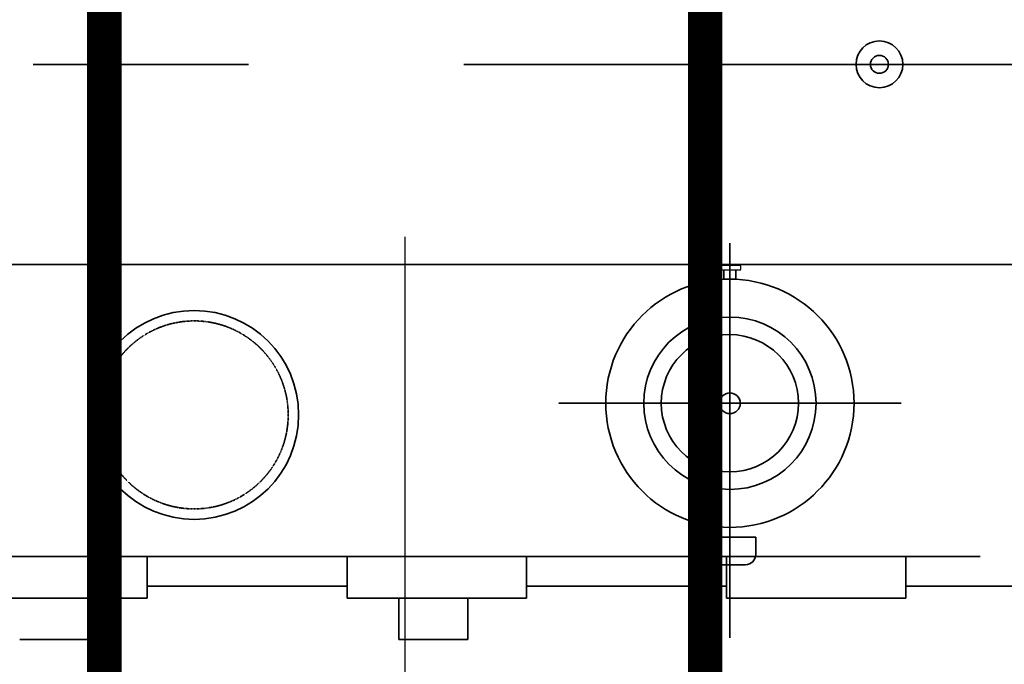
# Model space of a CAD drawing. Header units: inches. Extents: x -341304 to 31571016, y -692717 to 2132253.
# Tile 149 of 256: x 552349 to 555205, y -293224 to -291354. Entities that reach past the tile are written whole.
import ezdxf

# ---------------------------------------------------------------- set-up
doc = ezdxf.new("R2010")
doc.units = ezdxf.units.IN
doc.header["$MEASUREMENT"] = 0
for name, pattern in [('ACISOWELD', [3, 2, -1]), ('CENTER', [2, 1.25, -0.25, 0.25, -0.25]), ('CENTRE', [1.5, 0.75, -0.25, 0.25, -0.25]), ('DASHDOT', [1, 0.5, -0.25, 0, -0.25]), ('HIDDEN', [0.375, 0.25, -0.125])]:
    doc.linetypes.add(name, pattern=pattern)

# ---------------------------------------------------------------- blocks, each defined once
blk = doc.blocks.new('tyyyy')
at = {"color": 230, "linetype": 'CENTRE', "lineweight": 35, "ltscale": 2500}
blk.add_line((-1274702.3, 586232.4), (-1255686, 586232.4), dxfattribs=at)
at = {"color": 230, "linetype": 'CENTER', "lineweight": 35}
for p, q in [((-1270181, 585713.6), (-1270181, 584568.7)), ((-1270198.5, 585607.6), (-1270198.5, 585635.9)), ((-1270163.5, 585607.6), (-1270163.5, 585635.9)), ((-1269683.9, 585249.5), (-1270678.1, 585249.5))]:
    blk.add_line(p, q, dxfattribs=at)
at = {"color": 230, "linetype": 'Continuous', "lineweight": 35}
for p, q in [((-1265376, 585652.2), (-1273386, 585652.2)), ((-1269455.2, 584804.2), (-1273386, 584804.2)), ((-1271871, 584683.7), (-1271871, 584804.2)), ((-1271291, 584683.7), (-1271291, 584804.2)), ((-1270771, 584683.7), (-1270771, 584804.2)), ((-1270191, 584683.7), (-1270191, 584804.2)), ((-1269671, 584683.7), (-1269671, 584804.2)), ((-1271291, 584718.7), (-1271871, 584718.7)), ((-1270191, 584718.7), (-1270771, 584718.7)), ((-1269091, 584718.7), (-1269671, 584718.7)), ((-1271871, 584683.7), (-1272391, 584683.7)), ((-1272041, 584683.7), (-1272041, 584563.7)), ((-1270771, 584683.7), (-1271291, 584683.7)), ((-1271141, 584683.7), (-1271141, 584563.7)), ((-1270941, 584683.7), (-1270941, 584563.7)), ((-1269671, 584683.7), (-1270191, 584683.7)), ((-1272041, 584563.7), (-1272241, 584563.7)), ((-1270941, 584563.7), (-1271141, 584563.7))]:
    blk.add_line(p, q, dxfattribs=at)
at = {"color": 230, "linetype": 'ACISOWELD', "lineweight": 30}
blk.add_line((-1270198.5, 585635.9), (-1270198.5, 585607.9), dxfattribs=at)
at = {"color": 230, "lineweight": 35}
for p, q in [((-1270220.2, 584860.5), (-1270220.2, 584891.4)), ((-1270256, 584810.8), (-1270256, 584860.5)), ((-1270256, 584860.5), (-1270106, 584860.5)), ((-1270106, 584810.8), (-1270106, 584860.5)), ((-1270226, 584780.8), (-1270136, 584780.8))]:
    blk.add_line(p, q, dxfattribs=at)
at = {"color": 230, "linetype": 'ACISOWELD', "lineweight": 30, "flags": 128}
blk.add_lwpolyline([(-1270212.7, 585649.1), (-1270212.7, 585635.9), (-1270149.3, 585635.9), (-1270149.3, 585649.1)], close=True, dxfattribs=at)
at = {"color": 230, "lineweight": 35}
for centre, radius in [((-1269747.3, 586232.4), 67.9), ((-1269747.3, 586232.4), 26), ((-1271734.9, 585215.4), 303)]:
    blk.add_circle(centre, radius, dxfattribs=at)
at = {"color": 230, "linetype": 'Continuous', "lineweight": 35}
for radius in [360, 250, 199.1, 30]:
    blk.add_circle((-1270181, 585249.2), radius, dxfattribs=at)
at = {"color": 230, "linetype": 'HIDDEN', "lineweight": 35, "ltscale": 0.5}
blk.add_circle((-1271734.9, 585215.4), 272.7, dxfattribs=at)
at = {"color": 230, "lineweight": 35}
for centre, start, end in [((-1270226, 584810.8), 180, 270), ((-1270136, 584810.8), 270, 0)]:
    blk.add_arc(centre, 30, start, end, dxfattribs=at)
blk = doc.blocks.new('GT REV-02')
at = {"color": 230, "linetype": 'CENTRE', "ltscale": 2500}
blk.add_line((-879683.7, 21690.7, -96251.3), (-879683.7, -809.3, -96251.3), dxfattribs=at)
at = {"color": 230, "linetype": 'DASHDOT', "ltscale": 2500, "const_width": 100}
for points in [[(-880555.2, -809.3), (-880555.2, 24023.6)], [(-878812.2, -809.3), (-878812.2, 24023.6)]]:
    blk.add_lwpolyline(points, dxfattribs=at)
at = {"color": 7}
blk.add_blockref('tyyyy', (391440.3, -564041.7), dxfattribs=at)

msp = doc.modelspace()

# ---------------------------------------------------------------- block references
at = {"color": 230}
msp.add_blockref('GT REV-02', (1433150.1, -313674.2, 96251.3), dxfattribs=at)

doc.saveas('drawing.dxf')
